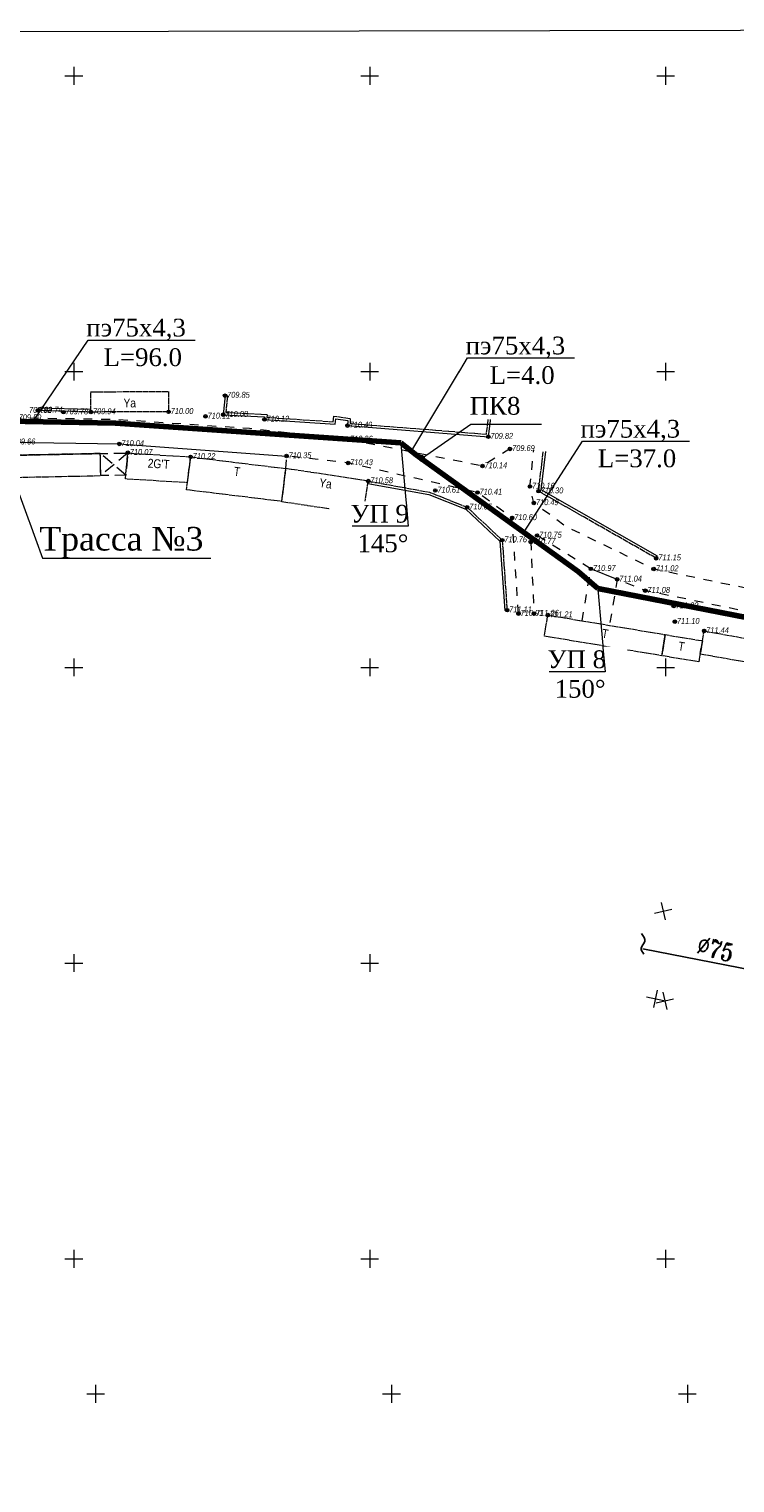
# Model space of a CAD drawing. Header units: millimetres. Extents: x 366033 to 446362, y 4247208 to 4265071.
# Tile 29 of 159: x 435498 to 435617, y 4251158 to 4251403. Entities that reach past the tile are written whole.
import ezdxf
from ezdxf import colors
from ezdxf.entities.mleader import LeaderData, LeaderLine
from ezdxf.enums import TextEntityAlignment as Align
from ezdxf.math import Vec2, Vec3

# ---------------------------------------------------------------- set-up
doc = ezdxf.new("R2010")
doc.units = ezdxf.units.MM
doc.header["$PDMODE"] = 32
doc.header["$PDSIZE"] = 0.6
for name, pattern in [('Auto_Street_NotBorder_Line_m1', [3, 1.5, -1.5]), ('Build_Contour_Canopy_m1', [3, 2, -1]), ('Build_Contour_Notresid_m1', [1, 1, 0]), ('Build_Contour_Resid_m1', [1, 1, 0]), ('Fence_Stone_Contour_Ls1m_m1', [1, 1, 0]), ('Fence_Stone_Contour_Mr1m_m1', [1, 1, 0])]:
    doc.linetypes.add(name, pattern=pattern)
doc.layers.add('AUTO#_ROADS_EXIST_L', color=7, linetype='Continuous', lineweight=15, true_color=0x000000)
doc.layers.add('FENCE_GRDRL_#####_B', color=7, linetype='Continuous', lineweight=15, true_color=0x000000)
for name, color, linetype, true_color in [('BUILD_CANOP_CNTUR_P', 7, 'Continuous', 0x000000), ('BUILD_NORES_CNTUR_P', 7, 'Continuous', 0x000000), ('BUILD_NORES_TITLE_T', 7, 'Continuous', 0x000000), ('BUILD_RESID_CNTUR_P', 7, 'Continuous', 0x000000), ('BUILD_RESID_TITLE_T', 7, 'Continuous', 0x000000), ('FENCE_GRDRL_#####_L', 7, 'Continuous', 0x000000), ('GEODS_POINT_GRID#_B', 7, 'Continuous', 0x000000), ('RELEF_POINT_PICKT_B', 7, 'Continuous', 0x000000), ('RELEF_POINT_PICKT_T', 7, 'Continuous', 0x000000)]:
    doc.layers.add(name, color=color, linetype=linetype, true_color=true_color)
doc.layers.add('ДЕТАЛИР', color=1, linetype='Continuous')
doc.layers.add('стен', color=7, linetype='Continuous')
doc.layers.add('КАБЕЛ', color=20, linetype='Continuous', lineweight=50)
doc.layers.add('ТОЧКИ', color=7, linetype='Continuous', lineweight=0)
doc.styles.add('_PP_TXT_BOLD', font='romant.shx', dxfattribs={"width": 0.8})
doc.styles.add('ISOPEUR', font='isocpeui.ttf')
doc.styles.add('Д-431 (Arial Narrow К)', font='ARIALNI.TTF', dxfattribs={"height": 1})
doc.styles.add('Р-131 (Arial Narrow)', font='ARIALN.TTF', dxfattribs={"height": 1})
doc.linetypes.add('Auto_Material_Border_Line_m1', pattern='A,0,[3,Topography.shx,S=0.5,R=0,X=0,Y=0],-0.5', length=0.5)
doc.linetypes.add('Fence_Stone_Ls1m_08_m1', pattern='A,7.5,[1,Topography.shx,S=0.8,R=90,X=0,Y=0],0.5,[1,Topography.shx,S=0.8,R=90,X=0,Y=0],0', length=8)
doc.linetypes.add('Fence_Stone_Mr1m_08_m1', pattern='A,8,[1,Topography.shx,S=0.8,R=90,X=0,Y=0],0', length=8)

# ---------------------------------------------------------------- blocks, each defined once
blk = doc.blocks.new('Gate_m1')
at = {"layer": 'FENCE_GRDRL_#####_B', "color": 18, "linetype": 'Continuous', "lineweight": 9, "true_color": 0x000000, "const_width": 0.1}
blk.add_lwpolyline([(0, -1), (0, 1)], dxfattribs=at)
blk = doc.blocks.new('PointHight_m1')
at = {"layer": 'RELEF_POINT_PICKT_B', "linetype": 'Continuous', "lineweight": 15, "true_color": 0x000000}
h = blk.add_hatch(color=18, dxfattribs=at)
edge = h.paths.add_edge_path()
edge.add_arc((0, 0), 0.3, 0, 360)
at = {"layer": 'RELEF_POINT_PICKT_B', "color": 18, "linetype": 'Continuous', "lineweight": 15, "true_color": 0x000000}
blk.add_circle((0, 0), 0.3, dxfattribs=at)
blk.add_point((0, 0), dxfattribs=at)
blk = doc.blocks.new('CrossCoord_m1')
at = {"layer": 'GEODS_POINT_GRID#_B', "color": 3, "lineweight": 20, "true_color": 0x00ff00, "flags": 128}
for points in [[(-3, 0), (3, 0)], [(0, 3), (0, -3)]]:
    blk.add_lwpolyline(points, dxfattribs=at)

msp = doc.modelspace()

# ---------------------------------------------------------------- linework, layer by layer
at = {"color": 5, "lineweight": 80}
for p, q in [((435467.551, 4251337.698, -714.377), (435512.842, 4251336.883, -714.377)), ((435512.842, 4251336.883, -714.377), (435561.065, 4251333.523, -714.377)), ((435594.341, 4251308.92, -714.377), (435591.007, 4251311.755, -714.377)), ((435739.499, 4251280.416, -714.377), (435594.341, 4251308.92, -714.377))]:
    msp.add_line(p, q, dxfattribs=at)
at = {"color": 5, "lineweight": 80, "elevation": -714.377, "flags": 128}
for points in [[(435553.292, 4251333.87), (435553.292, 4251333.87)], [(435563.686, 4251331.429), (435561.065, 4251333.523)], [(435591.007, 4251311.755), (435563.686, 4251331.429)]]:
    msp.add_lwpolyline(points, dxfattribs=at)
at = {"layer": 'AUTO#_ROADS_EXIST_L', "color": 18, "linetype": 'Auto_Street_NotBorder_Line_m1', "lineweight": 15, "true_color": 0x000000, "flags": 128}
for points, elevation in [([(435579.494, 4251332.511), (435574.84, 4251329.618), (435552.11, 4251334.103), (435535.491, 4251335.945), (435512.869, 4251337.474), (435496.113, 4251337.712), (435472.761, 4251337.951), (435459.935, 4251338.848), (435439.398, 4251341.963), (435432.894, 4251343.57), (435433.622, 4251349.273)], -4.69), ([(435580.925, 4251304.651), (435579.863, 4251320.835), (435573.999, 4251325.146), (435552.142, 4251330.129), (435541.741, 4251331.306), (435541.573, 4251329.196)], -3.471), ([(435662.772, 4251304.473), (435662.194, 4251302.673), (435626.558, 4251307.472), (435603.789, 4251312.193), (435589.001, 4251319.338), (435583.528, 4251323.367), (435582.863, 4251326.153), (435583.511, 4251332.278)], -714.377), ([(435591.689, 4251303.447), (435593.152, 4251312.226), (435584.061, 4251317.868), (435583.006, 4251316.784), (435583.547, 4251304.665)], -714.377), ([(435701.41, 4251287.77), (435701.66, 4251289.606), (435686.396, 4251293.056), (435661.958, 4251298.076), (435626.373, 4251303.615), (435602.353, 4251308.537), (435597.604, 4251310.448), (435596.309, 4251302.677)], -714.377)]:
    msp.add_lwpolyline(points, dxfattribs=dict(at, elevation=elevation))
at = {"layer": 'AUTO#_ROADS_EXIST_L', "color": 18, "linetype": 'Auto_Material_Border_Line_m1', "lineweight": 15, "true_color": 0x000000, "elevation": -714.377, "flags": 128}
for points in [[(435495.109, 4251333.629), (435513.476, 4251333.346), (435541.741, 4251331.306)], [(435597.604, 4251310.448), (435593.152, 4251312.226)]]:
    msp.add_lwpolyline(points, dxfattribs=at)
at = {"layer": 'BUILD_CANOP_CNTUR_P', "color": 18, "linetype": 'Build_Contour_Canopy_m1', "lineweight": 13, "true_color": 0x000000, "elevation": -714.377, "flags": 128}
msp.add_lwpolyline([(435510.343, 4251327.988), (435510.268, 4251331.728), (435514.911, 4251331.821), (435514.562, 4251328.07)], close=True, dxfattribs=at)
for points in [[(435514.562, 4251328.07), (435510.268, 4251331.728)], [(435514.911, 4251331.821), (435510.343, 4251327.988)]]:
    msp.add_lwpolyline(points, dxfattribs=at)
at = {"layer": 'BUILD_NORES_CNTUR_P', "color": 18, "linetype": 'Build_Contour_Notresid_m1', "lineweight": 13, "true_color": 0x000000, "elevation": -714.377, "flags": 128}
for points in [[(435521.817, 4251338.785), (435508.679, 4251338.744), (435508.669, 4251342.171), (435521.806, 4251342.211)], [(435555.547, 4251327.079), (435541.573, 4251329.196), (435540.894, 4251323.634), (435554.707, 4251321.537)], [(435612.297, 4251301.728), (435626.012, 4251299.293), (435625.319, 4251295.389), (435611.627, 4251297.82)]]:
    msp.add_lwpolyline(points, close=True, dxfattribs=at)
at = {"layer": 'BUILD_RESID_CNTUR_P', "color": 18, "linetype": 'Build_Contour_Resid_m1', "lineweight": 13, "true_color": 0x000000, "elevation": -714.377, "flags": 128}
msp.add_lwpolyline([(435478.664, 4251327.352), (435478.589, 4251331.092), (435510.268, 4251331.728)], dxfattribs=at)
for points in [[(435510.268, 4251331.728), (435478.589, 4251331.092), (435478.664, 4251327.352), (435510.343, 4251327.988)], [(435514.911, 4251331.821), (435525.528, 4251331.157), (435524.924, 4251326.787), (435514.503, 4251327.438)], [(435525.528, 4251331.157), (435541.573, 4251329.196), (435540.893, 4251323.63), (435524.848, 4251325.591)], [(435585.897, 4251304.412), (435605.726, 4251301.109), (435605.133, 4251297.543), (435585.303, 4251300.846)], [(435605.133, 4251297.543), (435605.726, 4251301.109), (435612.001, 4251300.063), (435611.407, 4251296.498)]]:
    msp.add_lwpolyline(points, close=True, dxfattribs=at)
at = {"layer": 'FENCE_GRDRL_#####_L', "color": 18, "linetype": 'Fence_Stone_Mr1m_08_m1', "lineweight": 13, "true_color": 0x000000, "elevation": -714.377, "flags": 128}
for points in [[(435531.341, 4251341.524), (435531.043, 4251338.292), (435537.989, 4251337.951), (435537.999, 4251337.472), (435549.936, 4251336.689), (435550.073, 4251337.603), (435552.094, 4251337.319), (435552.051, 4251336.454), (435575.844, 4251334.579), (435576.271, 4251337.772)], [(435604.198, 4251314.023), (435604.394, 4251314.372), (435584.752, 4251325.576), (435585.529, 4251332.044)], [(435555.475, 4251326.685), (435565.788, 4251324.804), (435572.043, 4251322.298), (435577.793, 4251316.899), (435578.604, 4251305.214)]]:
    msp.add_lwpolyline(points, dxfattribs=at)
at = {"layer": 'FENCE_GRDRL_#####_L', "color": 18, "linetype": 'Fence_Stone_Contour_Mr1m_m1', "lineweight": 13, "true_color": 0x000000, "elevation": -714.377, "flags": 128}
for points in [[(435531.736, 4251341.463), (435531.479, 4251338.671), (435538.493, 4251338.327), (435538.392, 4251337.847), (435549.595, 4251337.112), (435549.737, 4251338.054), (435552.5, 4251337.666), (435552.47, 4251336.819), (435575.498, 4251335.008), (435575.875, 4251337.825)], [(435604.198, 4251314.023), (435584.323, 4251325.36), (435585.132, 4251332.091)], [(435555.547, 4251327.079), (435565.909, 4251325.188), (435572.267, 4251322.639), (435578.184, 4251317.08), (435579.003, 4251305.242)]]:
    msp.add_lwpolyline(points, dxfattribs=at)
at = {"layer": 'FENCE_GRDRL_#####_L', "color": 18, "linetype": 'Fence_Stone_Contour_Ls1m_m1', "lineweight": 13, "true_color": 0x000000, "elevation": -714.377, "flags": 128}
msp.add_lwpolyline([(435508.679, 4251338.744), (435499.717, 4251339.006)], dxfattribs=at)
at = {"layer": 'FENCE_GRDRL_#####_L', "color": 18, "linetype": 'Fence_Stone_Ls1m_08_m1', "lineweight": 13, "true_color": 0x000000, "elevation": -714.377, "flags": 128}
msp.add_lwpolyline([(435508.68, 4251339.144), (435499.729, 4251339.406)], dxfattribs=at)
at = {"layer": 'ДЕТАЛИР', "color": 0, "linetype": 'Continuous'}
msp.add_line((435628.51, 4251242.794, -714.377), (435601.934, 4251247.987, -714.377), dxfattribs=at)
msp.add_open_spline([(435602.132, 4251247.097, -1213.211), (435601.861, 4251247.435, -1213.211), (435601.265, 4251248.179, -1213.211), (435602.722, 4251249.28, -1213.211), (435602.053, 4251250.129, -1213.211), (435601.711, 4251250.562, -1213.211)], degree=3, knots=[0, 0, 0, 0, 1.1214788, 2.4689674, 3.8780663, 3.8780663, 3.8780663, 3.8780663], dxfattribs=at)
at = {"layer": 'ТОЧКИ'}
for p in [(435579.862, 4251320.844, -3.776), (435584.06, 4251317.876, -3.626), (435578.183, 4251317.089, -3.616), (435583.004, 4251316.792, -3.61), (435604.197, 4251314.032, -3.228), (435593.151, 4251312.235, -3.406), (435597.602, 4251310.457, -3.338), (435603.788, 4251312.202, -3.352), (435602.352, 4251308.546, -3.298), (435579.002, 4251305.251, -3.265), (435607.153, 4251305.931, -3.151), (435580.924, 4251304.66, -3.471), (435583.546, 4251304.674, -3.318), (435585.896, 4251304.421, -3.164), (435607.344, 4251303.308, -3.273), (435612.296, 4251301.737, -2.937)]:
    msp.add_point(p, dxfattribs=at)

# ---------------------------------------------------------------- block references
at = {"layer": 'FENCE_GRDRL_#####_B', "color": 18, "true_color": 0x000000, "xscale": 0.5, "yscale": 0.5, "zscale": 0.5, "rotation": 357.4064499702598}
msp.add_blockref('Gate_m1', (435499.717, 4251339.006, -714.377), dxfattribs=at)
at = {"layer": 'GEODS_POINT_GRID#_B', "color": 3, "true_color": 0x00ff00, "xscale": 0.5, "yscale": 0.5, "zscale": 0.5}
for p in [(435505.797, 4251395.579, -714.377), (435555.797, 4251395.579, -714.377), (435605.797, 4251395.579, -714.377), (435505.797, 4251345.579, -714.377), (435555.797, 4251345.579, -714.377), (435605.797, 4251345.579, -714.377), (435505.797, 4251295.579, -714.377), (435555.797, 4251295.579, -714.377), (435605.797, 4251295.579, -714.377), (435505.797, 4251245.579, -714.377), (435555.797, 4251245.579, -714.377), (435505.797, 4251195.579, -714.377), (435555.797, 4251195.579, -714.377), (435605.797, 4251195.579, -714.377), (435509.469, 4251172.756, -714.377), (435559.469, 4251172.756, -714.377), (435609.469, 4251172.756, -714.377)]:
    msp.add_blockref('CrossCoord_m1', p, dxfattribs=at)
at = {"layer": 'GEODS_POINT_GRID#_B', "color": 3, "true_color": 0x00ff00, "xscale": 0.4999999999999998, "yscale": 0.4999999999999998, "zscale": 0.4999999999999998}
for p, rotation in [((435605.397, 4251254.334, -714.377), 13.00579866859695), ((435604.052, 4251239.549, -714.377), 347.5617197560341), ((435605.683, 4251239.2, -714.377), 13.00579866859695)]:
    msp.add_blockref('CrossCoord_m1', p, dxfattribs=dict(at, rotation=rotation))
at = {"layer": 'RELEF_POINT_PICKT_B', "color": 18, "true_color": 0x000000, "xscale": 0.5, "yscale": 0.5, "zscale": 0.5}
for p in [(435531.341, 4251341.524, -4.525), (435499.717, 4251339.006, -4.642), (435504.039, 4251338.717, -4.594), (435508.679, 4251338.744, -4.432), (435521.817, 4251338.785, -4.376), (435528.048, 4251338.008, -4.265), (435531.043, 4251338.292, -4.293), (435537.999, 4251337.472, -4.255), (435552.051, 4251336.454, -3.89), (435513.476, 4251333.346, -4.337), (435552.11, 4251334.103, -4.121), (435575.844, 4251334.579, -4.553), (435579.494, 4251332.511, -4.69), (435514.91, 4251331.861, -4.305), (435525.528, 4251331.157, -4.155), (435541.741, 4251331.306, -4.028), (435552.142, 4251330.129, -3.947), (435574.84, 4251329.618, -4.242), (435555.547, 4251327.079, -3.797), (435566.878, 4251325.468, -3.768), (435573.999, 4251325.146, -3.97), (435582.863, 4251326.153, -4.218), (435584.323, 4251325.36, -4.076), (435572.267, 4251322.639, -3.728), (435583.528, 4251323.367, -3.885), (435579.863, 4251320.835, -3.776), (435584.061, 4251317.868, -3.626), (435578.184, 4251317.08, -3.616), (435583.006, 4251316.784, -3.61), (435604.198, 4251314.023, -3.228), (435593.152, 4251312.226, -3.406), (435597.604, 4251310.448, -3.338), (435603.789, 4251312.193, -3.352), (435602.353, 4251308.537, -3.298), (435579.003, 4251305.242, -3.265), (435607.154, 4251305.923, -3.151), (435580.925, 4251304.651, -3.471), (435583.547, 4251304.665, -3.318), (435585.897, 4251304.412, -3.164), (435607.345, 4251303.299, -3.273), (435612.297, 4251301.728, -2.937)]:
    msp.add_blockref('PointHight_m1', p, dxfattribs=at)

# ---------------------------------------------------------------- texts
at = {"layer": 'BUILD_NORES_TITLE_T', "color": 18, "true_color": 0x000000, "style": 'Р-131 (Arial Narrow)'}
for rotation, p in [(0.17849, (435515.244, 4251340.264, -714.377)), (351.38431, (435548.335, 4251326.654, -714.377))]:
    msp.add_text('Ya', height=1.5, rotation=rotation, dxfattribs=at).set_placement(p, align=Align.MIDDLE)
at = {"layer": 'BUILD_RESID_TITLE_T', "color": 18, "true_color": 0x000000, "style": 'Р-131 (Arial Narrow)'}
for s, rotation, p in [("2G'T", 356.42233, (435520.126, 4251329.992, -714.377)), ('T', 353.03149, (435533.369, 4251328.688, -714.377)), ('T', 350.54243, (435595.565, 4251301.281, -714.377)), ('T', 350.54243, (435608.461, 4251299.132, -714.377))]:
    msp.add_text(s, height=1.5, rotation=rotation, dxfattribs=at).set_placement(p, align=Align.MIDDLE)
at = {"layer": 'RELEF_POINT_PICKT_T', "color": 18, "true_color": 0x000000, "style": 'Д-431 (Arial Narrow К)'}
for s, p in [('709.85', (435531.691, 4251341.659, -714.377)), ('709.50', (435496.463, 4251337.847, -714.377)), ('709.82', (435498.227, 4251339.103, -714.377)), ('709.74', (435500.067, 4251339.141, -714.377)), ('709.78', (435504.389, 4251338.852, -714.377)), ('709.94', (435509.029, 4251338.879, -714.377)), ('710.00', (435522.167, 4251338.92, -714.377)), ('710.11', (435528.398, 4251338.143, -714.377)), ('710.08', (435531.393, 4251338.427, -714.377)), ('710.12', (435538.349, 4251337.607, -714.377)), ('710.49', (435552.401, 4251336.589, -714.377)), ('709.82', (435576.194, 4251334.714, -714.377)), ('709.66', (435495.459, 4251333.764, -714.377)), ('710.04', (435513.826, 4251333.481, -714.377)), ('710.07', (435515.26, 4251331.996, -714.377)), ('710.26', (435552.46, 4251334.238, -714.377)), ('709.69', (435579.844, 4251332.646, -714.377)), ('710.22', (435525.878, 4251331.292, -714.377)), ('710.35', (435542.091, 4251331.441, -714.377)), ('710.43', (435552.492, 4251330.264, -714.377)), ('710.14', (435575.19, 4251329.753, -714.377)), ('710.58', (435555.897, 4251327.214, -714.377)), ('710.61', (435567.228, 4251325.603, -714.377)), ('710.41', (435574.349, 4251325.281, -714.377)), ('710.16', (435583.213, 4251326.288, -714.377)), ('710.30', (435584.673, 4251325.495, -714.377)), ('710.65', (435572.617, 4251322.774, -714.377)), ('710.49', (435583.878, 4251323.502, -714.377)), ('710.60', (435580.213, 4251320.97, -714.377)), ('710.76', (435578.534, 4251317.215, -714.377)), ('710.75', (435584.411, 4251318.003, -714.377)), ('710.77', (435583.356, 4251316.919, -714.377)), ('710.97', (435593.502, 4251312.361, -714.377)), ('711.02', (435604.139, 4251312.328, -714.377)), ('711.15', (435604.548, 4251314.158, -714.377)), ('711.04', (435597.954, 4251310.583, -714.377)), ('711.08', (435602.703, 4251308.672, -714.377)), ('711.11', (435579.353, 4251305.377, -714.377)), ('711.23', (435607.504, 4251306.058, -714.377)), ('710.91', (435581.275, 4251304.786, -714.377)), ('711.06', (435583.897, 4251304.8, -714.377)), ('711.21', (435586.247, 4251304.547, -714.377)), ('711.10', (435607.695, 4251303.434, -714.377)), ('711.44', (435612.647, 4251301.863, -714.377))]:
    msp.add_text(s, height=1, dxfattribs=at).set_placement(p, align=Align.MIDDLE_LEFT)
at = {"layer": 'ДЕТАЛИР', "color": 0, "linetype": 'Continuous', "style": '_PP_TXT_BOLD', "width": 0.8}
msp.add_text('%%C75', height=3, rotation=344.63875, dxfattribs=at).set_placement((435610.853, 4251247.328, -714.377))

# ---------------------------------------------------------------- next in the draw order: leaders
at = {"layer": 'КАБЕЛ', "color": 6, "lineweight": 25}
ml = msp.add_multileader_mtext('Standard', dxfattribs=at)
ml.set_content('{\\fTimes New Roman|b0|i0|c204|p18;\\C1;пэ75х4,3 \\P  L=96.0}', color=159, style='ISOPEUR')
ml.set_leader_properties(lineweight=20)
ml.build(insert=Vec2(0, 0))
ml.multileader.update_dxf_attribs({"text_left_attachment_type": 6, "text_right_attachment_type": 6, "dogleg_length": 0.0298, "arrow_head_size": 0.143})
ctx = ml.context
ctx.base_point, ctx.char_height, ctx.arrow_head_size, ctx.landing_gap_size, ctx.plane_origin = Vec3(435508.245, 4251350.92, -4.69), 3, 0.143, 0.0713, Vec3(435620.945, 4251332.356, -4.69)
ctx.left_attachment, ctx.right_attachment, ctx.text_align_type = 6, 6, 1
notes = []
notes.append((ctx, [(0, (1, 1, 0), (435508.216, 4251350.92, -4.69), (1, 0), 0.0298, [(0, [(435498.872, 4251337.134, -4.69)], 0, [])])]))
ctx.mtext.insert, ctx.mtext.width, ctx.mtext.defined_height, ctx.mtext.alignment, ctx.mtext.flow_direction = Vec3(435516.31, 4251354.52, -4.69), 17.85803, 6.334, 2, 5
ctx.mtext.has_bg_fill, ctx.mtext.bg_color, ctx.mtext.bg_scale_factor, ctx.mtext.bg_transparency, ctx.mtext.use_window_bg_color = 1, -1073741824, 1.2, 0, 1
ml = msp.add_multileader_mtext('Standard', dxfattribs=at)
ml.set_content('{\\fTimes New Roman|b0|i0|c204|p18;\\C1;УП 9\\P 145%%D}', color=159, style='ISOPEUR')
ml.set_leader_properties(lineweight=20)
ml.build(insert=Vec2(0, 0))
ml.multileader.update_dxf_attribs({"text_left_attachment_type": 6, "text_right_attachment_type": 6, "dogleg_length": 74.065, "arrow_head_size": 0.143})
ctx = ml.context
ctx.base_point, ctx.char_height, ctx.arrow_head_size, ctx.landing_gap_size, ctx.plane_origin = Vec3(435552.692, 4251319.45, -714.377), 3, 0.143, 0.0713, Vec3(435616.164, 4251278.18, -714.377)
ctx.left_attachment, ctx.right_attachment, ctx.text_align_type = 6, 6, 1
notes.append((ctx, [(1, (1, 1, 0), (435562.276, 4251319.45, -714.377), (-1, 0), 0.0298, [(0, [(435561.065, 4251333.523, -714.377)], 0, [])])]))
ctx.mtext.insert, ctx.mtext.width, ctx.mtext.alignment, ctx.mtext.flow_direction = Vec3(435557.469, 4251323.05, -714.377), 15.85556, 2, 5
ctx.mtext.has_bg_fill, ctx.mtext.bg_color, ctx.mtext.bg_scale_factor, ctx.mtext.bg_transparency, ctx.mtext.use_window_bg_color = 1, -1073741824, 1.2, 0, 1
ml = msp.add_multileader_mtext('Standard', dxfattribs=at)
ml.set_content('{\\fTimes New Roman|b0|i0|c204|p18;\\C1;УП 8\\P 150%%D}', color=159, style='ISOPEUR')
ml.set_leader_properties(lineweight=20)
ml.build(insert=Vec2(0, 0))
ml.multileader.update_dxf_attribs({"text_left_attachment_type": 6, "text_right_attachment_type": 6, "dogleg_length": 74.065, "arrow_head_size": 0.143})
ctx = ml.context
ctx.base_point, ctx.char_height, ctx.arrow_head_size, ctx.landing_gap_size, ctx.plane_origin = Vec3(435586.033, 4251294.847, -714.377), 3, 0.143, 0.0713, Vec3(435649.44, 4251253.577, -714.377)
ctx.left_attachment, ctx.right_attachment, ctx.text_align_type = 6, 6, 1
notes.append((ctx, [(1, (1, 1, 0), (435595.551, 4251294.847, -714.377), (-1, 0), 0.0298, [(0, [(435594.341, 4251308.92, -714.377)], 0, [])])]))
ctx.mtext.insert, ctx.mtext.width, ctx.mtext.alignment, ctx.mtext.flow_direction = Vec3(435590.777, 4251298.447, -714.377), 15.85556, 2, 5
ctx.mtext.has_bg_fill, ctx.mtext.bg_color, ctx.mtext.bg_scale_factor, ctx.mtext.bg_transparency, ctx.mtext.use_window_bg_color = 1, -1073741824, 1.2, 0, 1
for ctx, leaders in notes:
    for number, flags, end, landing, length, lines in leaders:
        leader = LeaderData()
        leader.index, (leader.has_last_leader_line, leader.has_dogleg_vector, leader.attachment_direction) = number, flags
        leader.last_leader_point, leader.dogleg_vector, leader.dogleg_length = Vec3(end), Vec3(landing), length
        for number, points, colour, breaks in lines:
            line = LeaderLine()
            line.index, line.vertices, line.color, line.breaks = number, Vec3.list(points), colors.encode_raw_color(colour), breaks
            leader.lines.append(line)
        ctx.leaders.append(leader)

# ---------------------------------------------------------------- next in the draw order: hatches: boundary and pattern name
at = {"layer": 'стен'}
h = msp.add_hatch(color=256, dxfattribs=at)
h.dxf.hatch_style = 1
edge = h.paths.add_edge_path()
edge.add_arc((435564.588, 4251330.915), 0.45, 0, 360)

# ---------------------------------------------------------------- next in the draw order: linework, layer by layer
msp.add_circle((435564.588, 4251330.915, -889.678), 0.45)

# ---------------------------------------------------------------- next in the draw order: leaders
at = {"layer": 'КАБЕЛ', "color": 6, "lineweight": 25}
ml = msp.add_multileader_mtext('Standard', dxfattribs=at)
ml.set_content('{\\fTimes New Roman|b0|i0|c204|p18;\\C6;Трасса №3}', color=159, style='ISOPEUR')
ml.set_leader_properties(lineweight=20)
ml.build(insert=Vec2(0, 0))
ml.multileader.update_dxf_attribs({"text_left_attachment_type": 6, "text_right_attachment_type": 6, "dogleg_length": 74.065, "arrow_head_size": 0.143})
ctx = ml.context
ctx.base_point, ctx.char_height, ctx.arrow_head_size, ctx.landing_gap_size, ctx.plane_origin = Vec3(435500.539, 4251314.062, -714.377), 4.00002, 0.143, 0.0713, Vec3(435554.705, 4251240.999, -714.377)
ctx.left_attachment, ctx.right_attachment, ctx.text_align_type = 6, 6, 1
notes = []
notes.append((ctx, [(0, (1, 1, 0), (435500.509, 4251314.062, -714.377), (1, 0), 0.0298, [(0, [(435492.016, 4251337.257, -714.377)], 0, [])])]))
ctx.mtext.insert, ctx.mtext.width, ctx.mtext.alignment, ctx.mtext.flow_direction = Vec3(435513.831, 4251319.326, -714.377), 30.14425, 2, 5
ctx.mtext.has_bg_fill, ctx.mtext.bg_color, ctx.mtext.bg_scale_factor, ctx.mtext.bg_transparency, ctx.mtext.use_window_bg_color = 1, -1073741824, 1.2, 0, 1
for ctx, leaders in notes:
    for number, flags, end, landing, length, lines in leaders:
        leader = LeaderData()
        leader.index, (leader.has_last_leader_line, leader.has_dogleg_vector, leader.attachment_direction) = number, flags
        leader.last_leader_point, leader.dogleg_vector, leader.dogleg_length = Vec3(end), Vec3(landing), length
        for number, points, colour, breaks in lines:
            line = LeaderLine()
            line.index, line.vertices, line.color, line.breaks = number, Vec3.list(points), colors.encode_raw_color(colour), breaks
            leader.lines.append(line)
        ctx.leaders.append(leader)

# ---------------------------------------------------------------- next in the draw order: leaders
ml = msp.add_multileader_mtext('Standard', dxfattribs=at)
ml.set_content('{\\fTimes New Roman|b0|i0|c204|p18;\\H0.75x;\\C1;ПК8\\H1.33334x; }', color=159, style='ISOPEUR')
ml.set_leader_properties(lineweight=20)
ml.build(insert=Vec2(0, 0))
ml.multileader.update_dxf_attribs({"text_left_attachment_type": 6, "text_right_attachment_type": 6, "dogleg_length": 74.065, "arrow_head_size": 0.143})
ctx = ml.context
ctx.base_point, ctx.char_height, ctx.arrow_head_size, ctx.landing_gap_size, ctx.plane_origin = Vec3(435572.882, 4251336.685, -714.377), 4.00002, 0.143, 0.0713, Vec3(435612.449, 4251267.294, -714.377)
ctx.left_attachment, ctx.right_attachment, ctx.text_align_type = 6, 6, 1
notes = []
notes.append((ctx, [(0, (1, 1, 0), (435572.853, 4251336.685, -714.377), (1, 0), 0.0298, [(0, [(435564.588, 4251330.915, -714.377)], 0, [])])]))
ctx.mtext.insert, ctx.mtext.width, ctx.mtext.defined_height, ctx.mtext.alignment, ctx.mtext.flow_direction = Vec3(435576.97, 4251341.286, -714.377), 13.47021, 4.027, 2, 5
ctx.mtext.has_bg_fill, ctx.mtext.bg_color, ctx.mtext.bg_scale_factor, ctx.mtext.bg_transparency, ctx.mtext.use_window_bg_color = 1, -1073741824, 1.2, 0, 1
for ctx, leaders in notes:
    for number, flags, end, landing, length, lines in leaders:
        leader = LeaderData()
        leader.index, (leader.has_last_leader_line, leader.has_dogleg_vector, leader.attachment_direction) = number, flags
        leader.last_leader_point, leader.dogleg_vector, leader.dogleg_length = Vec3(end), Vec3(landing), length
        for number, points, colour, breaks in lines:
            line = LeaderLine()
            line.index, line.vertices, line.color, line.breaks = number, Vec3.list(points), colors.encode_raw_color(colour), breaks
            leader.lines.append(line)
        ctx.leaders.append(leader)

# ---------------------------------------------------------------- next in the draw order: leaders
ml = msp.add_multileader_mtext('Standard', dxfattribs=at)
ml.set_content('{\\fTimes New Roman|b0|i0|c204|p18;\\C1;пэ75х4,3 \\P  L=37.0}', color=159, style='ISOPEUR')
ml.set_leader_properties(lineweight=20)
ml.build(insert=Vec2(0, 0))
ml.multileader.update_dxf_attribs({"text_left_attachment_type": 6, "text_right_attachment_type": 6, "dogleg_length": 0.0298, "arrow_head_size": 0.143})
ctx = ml.context
ctx.base_point, ctx.char_height, ctx.arrow_head_size, ctx.landing_gap_size, ctx.plane_origin = Vec3(435591.758, 4251333.815, -714.377), 3, 0.143, 0.0713, Vec3(435704.458, 4251315.251, -714.377)
ctx.left_attachment, ctx.right_attachment, ctx.text_align_type = 6, 6, 1
notes = []
notes.append((ctx, [(0, (1, 1, 0), (435591.729, 4251333.815, -714.377), (1, 0), 0.0298, [(0, [(435581.787, 4251318.395, -714.377)], 0, [])])]))
ctx.mtext.insert, ctx.mtext.width, ctx.mtext.defined_height, ctx.mtext.alignment, ctx.mtext.flow_direction = Vec3(435599.823, 4251337.415, -714.377), 17.85803, 6.334, 2, 5
ctx.mtext.has_bg_fill, ctx.mtext.bg_color, ctx.mtext.bg_scale_factor, ctx.mtext.bg_transparency, ctx.mtext.use_window_bg_color = 1, -1073741824, 1.2, 0, 1
for ctx, leaders in notes:
    for number, flags, end, landing, length, lines in leaders:
        leader = LeaderData()
        leader.index, (leader.has_last_leader_line, leader.has_dogleg_vector, leader.attachment_direction) = number, flags
        leader.last_leader_point, leader.dogleg_vector, leader.dogleg_length = Vec3(end), Vec3(landing), length
        for number, points, colour, breaks in lines:
            line = LeaderLine()
            line.index, line.vertices, line.color, line.breaks = number, Vec3.list(points), colors.encode_raw_color(colour), breaks
            leader.lines.append(line)
        ctx.leaders.append(leader)

# ---------------------------------------------------------------- next in the draw order: leaders
ml = msp.add_multileader_mtext('Standard', dxfattribs=at)
ml.set_content('{\\fTimes New Roman|b0|i0|c204|p18;\\C1;пэ75х4,3 \\P  L=4.0}', color=159, style='ISOPEUR')
ml.set_leader_properties(lineweight=20)
ml.build(insert=Vec2(0, 0))
ml.multileader.update_dxf_attribs({"text_left_attachment_type": 6, "text_right_attachment_type": 6, "dogleg_length": 0.0298, "arrow_head_size": 0.143})
ctx = ml.context
ctx.base_point, ctx.char_height, ctx.arrow_head_size, ctx.landing_gap_size, ctx.plane_origin = Vec3(435572.347, 4251347.897, -714.377), 3, 0.143, 0.0713, Vec3(435685.047, 4251329.333, -714.377)
ctx.left_attachment, ctx.right_attachment, ctx.text_align_type = 6, 6, 1
notes = []
notes.append((ctx, [(0, (1, 1, 0), (435572.318, 4251347.897, -714.377), (1, 0), 0.0298, [(0, [(435562.81, 4251332.129, -714.377)], 0, [])])]))
ctx.mtext.insert, ctx.mtext.width, ctx.mtext.defined_height, ctx.mtext.alignment, ctx.mtext.flow_direction = Vec3(435580.412, 4251351.497, -714.377), 17.85803, 6.334, 2, 5
ctx.mtext.has_bg_fill, ctx.mtext.bg_color, ctx.mtext.bg_scale_factor, ctx.mtext.bg_transparency, ctx.mtext.use_window_bg_color = 1, -1073741824, 1.2, 0, 1
for ctx, leaders in notes:
    for number, flags, end, landing, length, lines in leaders:
        leader = LeaderData()
        leader.index, (leader.has_last_leader_line, leader.has_dogleg_vector, leader.attachment_direction) = number, flags
        leader.last_leader_point, leader.dogleg_vector, leader.dogleg_length = Vec3(end), Vec3(landing), length
        for number, points, colour, breaks in lines:
            line = LeaderLine()
            line.index, line.vertices, line.color, line.breaks = number, Vec3.list(points), colors.encode_raw_color(colour), breaks
            leader.lines.append(line)
        ctx.leaders.append(leader)

# ---------------------------------------------------------------- next in the draw order: linework, layer by layer
at = {"color": 0, "lineweight": 0}
msp.add_lwpolyline([(435038.423, 4251402.315), (435715.111, 4251403.49), (435715.111, 4250983.49), (435038.423, 4250983.49)], close=True, dxfattribs=at)

doc.saveas('drawing.dxf')
